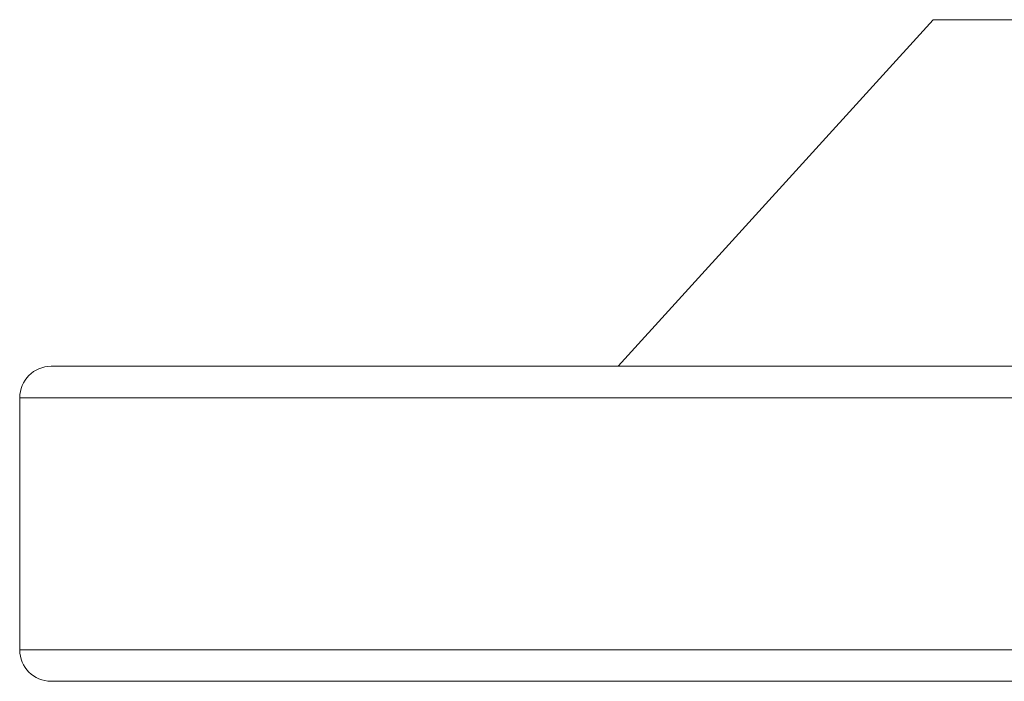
# Model space of a CAD drawing. Header units: millimetres. Extents: x 0 to 210, y 0 to 297.
# Tile 2 of 19: x 43 to 59, y 118 to 129. Entities that reach past the tile are written whole.
import ezdxf

# ---------------------------------------------------------------- set-up
doc = ezdxf.new("R2010")
doc.units = ezdxf.units.MM

msp = doc.modelspace()

# ---------------------------------------------------------------- linework, layer by layer
at = {"color": 7, "linetype": 'Continuous', "lineweight": 15}
for p, q in [((57.936, 128.908), (52.936, 123.408)), ((77.936, 128.908), (57.936, 128.908)), ((43.936, 123.408), (67.936, 123.408)), ((43.436, 122.908), (43.436, 118.908)), ((91.936, 118.408), (43.936, 118.408))]:
    msp.add_line(p, q, dxfattribs=at)
at = {"color": 8, "linetype": 'Continuous', "lineweight": 15}
for p, q in [((67.936, 122.908), (43.436, 122.908)), ((43.436, 118.908), (92.436, 118.908))]:
    msp.add_line(p, q, dxfattribs=at)
at = {"color": 7, "linetype": 'Continuous', "lineweight": 15}
for centre, start, end in [((43.936, 122.908), 90, 180), ((43.936, 118.908), 180, 270)]:
    msp.add_arc(centre, 0.5, start, end, dxfattribs=at)

doc.saveas('drawing.dxf')
